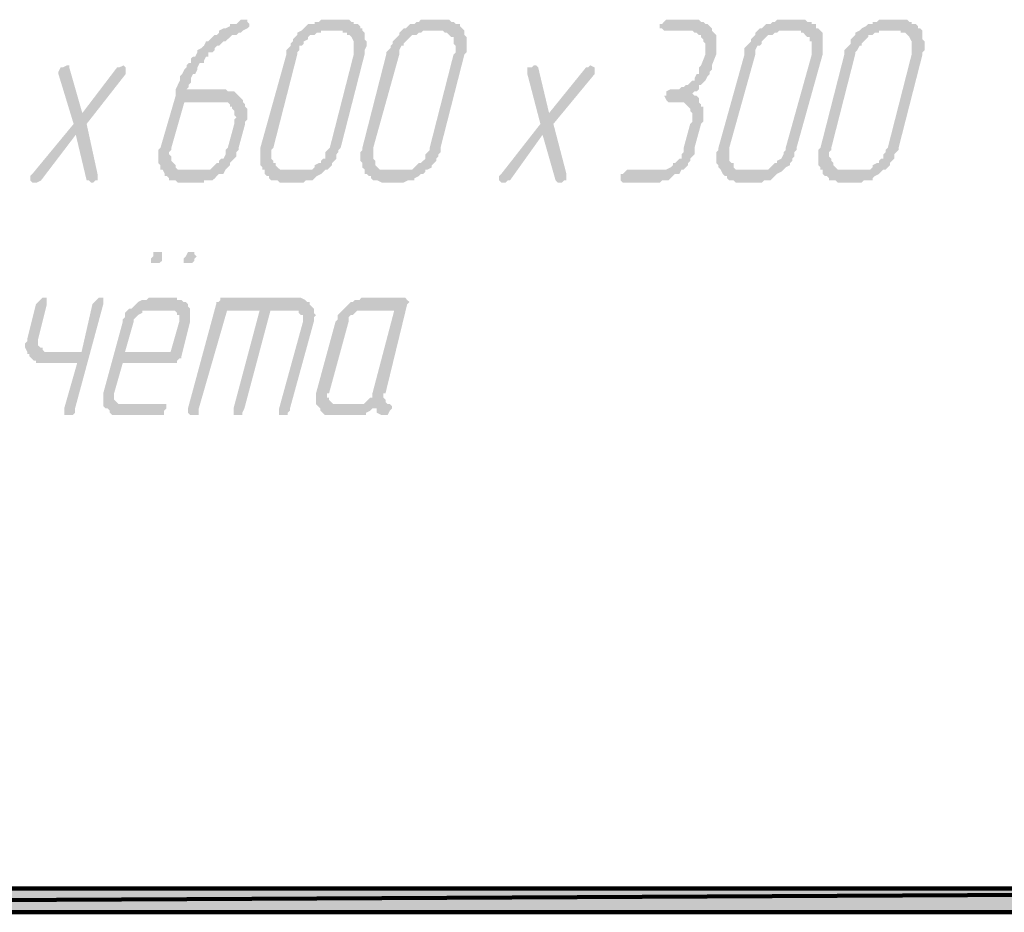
# Model space of a CAD drawing. Header units: metres. Extents: x 703615 to 712205, y 4306166 to 4311183.
# Tile 11 of 256: x 706573 to 706598, y 4306877 to 4306899. Entities that reach past the tile are written whole.
import ezdxf

# ---------------------------------------------------------------- set-up
doc = ezdxf.new("R2010")
doc.units = ezdxf.units.M
doc.header["$LTSCALE"] = 0.5
doc.layers.add('H', color=7, linetype='Continuous', lineweight=100)
doc.layers.add('P', color=250, linetype='Continuous', lineweight=100)

msp = doc.modelspace()

# ---------------------------------------------------------------- hatches: boundary and pattern name
at = {"layer": 'H', "linetype": 'ByBlock'}
for color, points in [(0, [(706577.539, 4306896.958), (706578.345, 4306896.958), (706578.399, 4306896.958), (706578.453, 4306896.958), (706578.56, 4306896.958), (706578.614, 4306896.958), (706578.668, 4306896.905), (706578.668, 4306896.851), (706578.722, 4306896.851), (706578.722, 4306896.797), (706578.775, 4306896.743), (706578.775, 4306896.69), (706578.775, 4306896.636), (706578.829, 4306896.582), (706578.775, 4306896.528), (706578.775, 4306896.474), (706578.775, 4306896.421), (706578.614, 4306895.829), (706578.56, 4306895.775), (706578.56, 4306895.722), (706578.56, 4306895.668), (706578.507, 4306895.56), (706578.453, 4306895.56), (706578.399, 4306895.507), (706578.399, 4306895.453), (706578.345, 4306895.453), (706578.292, 4306895.399), (706578.238, 4306895.345), (706578.184, 4306895.292), (706578.13, 4306895.292), (706578.076, 4306895.292), (706578.023, 4306895.292), (706577.969, 4306895.292), (706577.861, 4306895.292), (706577.593, 4306895.292), (706577.485, 4306895.292), (706577.431, 4306895.292), (706577.377, 4306895.292), (706577.324, 4306895.345), (706577.324, 4306895.399), (706577.27, 4306895.453), (706577.216, 4306895.507), (706577.216, 4306895.56), (706577.216, 4306895.614), (706577.162, 4306895.668), (706577.162, 4306895.722), (706577.216, 4306895.775), (706577.216, 4306895.829), (706577.539, 4306896.958), (706577.324, 4306897.12), (706576.947, 4306895.829), (706576.894, 4306895.775), (706576.894, 4306895.722), (706576.894, 4306895.668), (706576.894, 4306895.56), (706576.894, 4306895.507), (706576.894, 4306895.453), (706576.947, 4306895.399), (706576.947, 4306895.345), (706576.947, 4306895.292), (706577.001, 4306895.292), (706577.055, 4306895.184), (706577.055, 4306895.13), (706577.109, 4306895.13), (706577.162, 4306895.076), (706577.162, 4306895.023), (706577.216, 4306895.023), (706577.324, 4306895.023), (706577.377, 4306894.969), (706577.431, 4306894.969), (706577.485, 4306894.969), (706577.539, 4306894.969), (706577.808, 4306894.969), (706577.861, 4306894.969), (706577.915, 4306894.969), (706578.023, 4306894.969), (706578.023, 4306895.023), (706578.13, 4306895.023), (706578.238, 4306895.023), (706578.292, 4306895.076), (706578.345, 4306895.13), (706578.399, 4306895.184), (706578.507, 4306895.184), (706578.56, 4306895.292), (706578.614, 4306895.345), (706578.668, 4306895.399), (706578.668, 4306895.453), (706578.722, 4306895.507), (706578.775, 4306895.56), (706578.829, 4306895.614), (706578.829, 4306895.668), (706578.829, 4306895.722), (706578.883, 4306895.775), (706578.883, 4306895.829), (706579.044, 4306896.421), (706579.044, 4306896.474), (706579.098, 4306896.528), (706579.098, 4306896.582), (706579.098, 4306896.636), (706579.098, 4306896.69), (706579.098, 4306896.743), (706579.098, 4306896.797), (706579.044, 4306896.851), (706579.044, 4306896.905), (706578.991, 4306896.958), (706578.991, 4306897.012), (706578.937, 4306897.066), (706578.883, 4306897.12), (706578.829, 4306897.173), (706578.775, 4306897.227), (706578.722, 4306897.227), (706578.668, 4306897.227), (706578.614, 4306897.227), (706578.56, 4306897.281), (706578.507, 4306897.281), (706578.399, 4306897.281), (706577.593, 4306897.281), (706577.646, 4306897.335), (706577.646, 4306897.388), (706577.7, 4306897.442), (706577.7, 4306897.496), (706577.7, 4306897.55), (706577.754, 4306897.657), (706577.808, 4306897.657), (706577.861, 4306897.765), (706577.861, 4306897.819), (706577.915, 4306897.926), (706578.023, 4306897.926), (706578.023, 4306897.98), (706578.076, 4306898.087), (706578.13, 4306898.087), (706578.13, 4306898.195), (706578.238, 4306898.195), (706578.292, 4306898.249), (706578.292, 4306898.303), (706578.345, 4306898.356), (706578.399, 4306898.356), (706578.453, 4306898.41), (706578.507, 4306898.464), (706578.56, 4306898.464), (706578.614, 4306898.518), (706578.668, 4306898.571), (706578.722, 4306898.625), (706578.775, 4306898.625), (706578.829, 4306898.625), (706578.883, 4306898.679), (706578.937, 4306898.679), (706578.991, 4306898.733), (706579.098, 4306898.786), (706579.152, 4306898.84), (706579.152, 4306898.894), (706579.098, 4306898.948), (706579.098, 4306899.002), (706579.044, 4306899.002), (706578.991, 4306899.002), (706578.937, 4306899.002), (706578.883, 4306898.948), (706578.829, 4306898.894), (706578.775, 4306898.894), (706578.668, 4306898.894), (706578.668, 4306898.84), (706578.56, 4306898.786), (706578.507, 4306898.786), (706578.399, 4306898.733), (706578.399, 4306898.679), (706578.345, 4306898.625), (706578.292, 4306898.625), (706578.238, 4306898.571), (706578.184, 4306898.518), (706578.13, 4306898.464), (706578.076, 4306898.464), (706578.023, 4306898.356), (706577.969, 4306898.303), (706577.861, 4306898.249), (706577.861, 4306898.195), (706577.808, 4306898.087), (706577.754, 4306898.087), (706577.7, 4306898.034), (706577.7, 4306897.926), (706577.646, 4306897.926), (706577.593, 4306897.872), (706577.593, 4306897.819), (706577.539, 4306897.765), (706577.485, 4306897.657), (706577.431, 4306897.604), (706577.431, 4306897.496), (706577.377, 4306897.388), (706577.324, 4306897.281), (706577.324, 4306897.227), (706577.324, 4306897.173), (706577.324, 4306897.12)]), (0, [(706581.41, 4306895.829), (706582.002, 4306898.141), (706582.002, 4306898.195), (706582.002, 4306898.249), (706582.055, 4306898.356), (706582.055, 4306898.41), (706582.055, 4306898.464), (706582.002, 4306898.518), (706582.002, 4306898.571), (706582.002, 4306898.625), (706582.002, 4306898.679), (706581.948, 4306898.733), (706581.948, 4306898.786), (706581.894, 4306898.786), (706581.894, 4306898.84), (706581.84, 4306898.894), (706581.786, 4306898.894), (706581.733, 4306898.894), (706581.733, 4306898.948), (706581.679, 4306898.948), (706581.625, 4306899.002), (706581.571, 4306899.002), (706581.518, 4306899.002), (706581.464, 4306899.002), (706581.41, 4306899.002), (706581.141, 4306899.002), (706581.034, 4306899.002), (706580.926, 4306899.002), (706580.872, 4306898.948), (706580.765, 4306898.948), (706580.765, 4306898.894), (706580.657, 4306898.894), (706580.604, 4306898.894), (706580.55, 4306898.84), (706580.496, 4306898.786), (706580.442, 4306898.733), (706580.335, 4306898.679), (706580.335, 4306898.625), (706580.281, 4306898.571), (706580.227, 4306898.518), (706580.227, 4306898.464), (706580.173, 4306898.41), (706580.173, 4306898.356), (706580.12, 4306898.303), (706580.066, 4306898.249), (706580.066, 4306898.195), (706580.066, 4306898.141), (706579.421, 4306895.829), (706579.421, 4306895.775), (706579.421, 4306895.722), (706579.421, 4306895.668), (706579.421, 4306895.56), (706579.421, 4306895.507), (706579.421, 4306895.453), (706579.421, 4306895.399), (706579.474, 4306895.345), (706579.474, 4306895.292), (706579.528, 4306895.292), (706579.528, 4306895.184), (706579.582, 4306895.13), (706579.636, 4306895.13), (706579.636, 4306895.076), (706579.69, 4306895.023), (706579.743, 4306895.023), (706579.797, 4306895.023), (706579.851, 4306895.023), (706579.905, 4306894.969), (706579.958, 4306894.969), (706580.012, 4306894.969), (706580.066, 4306894.969), (706580.335, 4306894.969), (706580.388, 4306894.969), (706580.442, 4306894.969), (706580.496, 4306894.969), (706580.55, 4306895.023), (706580.604, 4306895.023), (706580.657, 4306895.023), (706580.711, 4306895.023), (706580.765, 4306895.076), (706580.819, 4306895.13), (706580.926, 4306895.184), (706580.98, 4306895.238), (706581.034, 4306895.292), (706581.087, 4306895.292), (706581.141, 4306895.345), (706581.195, 4306895.399), (706581.195, 4306895.453), (706581.249, 4306895.507), (706581.303, 4306895.56), (706581.303, 4306895.614), (706581.303, 4306895.668), (706581.356, 4306895.722), (706581.356, 4306895.775), (706581.41, 4306895.829), (706581.141, 4306895.829), (706581.087, 4306895.775), (706581.034, 4306895.722), (706581.034, 4306895.668), (706581.034, 4306895.56), (706580.98, 4306895.56), (706580.926, 4306895.507), (706580.926, 4306895.453), (706580.872, 4306895.453), (706580.765, 4306895.399), (706580.765, 4306895.345), (706580.711, 4306895.292), (706580.604, 4306895.292), (706580.496, 4306895.292), (706580.388, 4306895.292), (706580.12, 4306895.292), (706580.066, 4306895.292), (706580.012, 4306895.292), (706579.958, 4306895.292), (706579.905, 4306895.292), (706579.851, 4306895.345), (706579.797, 4306895.399), (706579.797, 4306895.453), (706579.743, 4306895.453), (706579.743, 4306895.507), (706579.69, 4306895.56), (706579.69, 4306895.614), (706579.69, 4306895.668), (706579.69, 4306895.722), (706579.69, 4306895.775), (706579.743, 4306895.829), (706580.335, 4306898.141), (706580.335, 4306898.195), (706580.388, 4306898.249), (706580.388, 4306898.356), (706580.442, 4306898.356), (706580.496, 4306898.41), (706580.496, 4306898.464), (706580.604, 4306898.518), (706580.604, 4306898.571), (706580.657, 4306898.625), (706580.711, 4306898.625), (706580.765, 4306898.625), (706580.819, 4306898.679), (706580.926, 4306898.679), (706580.926, 4306898.733), (706581.034, 4306898.733), (706581.303, 4306898.733), (706581.41, 4306898.733), (706581.464, 4306898.733), (706581.464, 4306898.679), (706581.518, 4306898.679), (706581.571, 4306898.679), (706581.571, 4306898.625), (706581.625, 4306898.625), (706581.679, 4306898.571), (706581.733, 4306898.464), (706581.733, 4306898.41), (706581.733, 4306898.356), (706581.733, 4306898.303), (706581.733, 4306898.249), (706581.733, 4306898.195), (706581.733, 4306898.141), (706581.141, 4306895.829)]), (0, [(706583.883, 4306895.829), (706584.475, 4306898.141), (706584.529, 4306898.195), (706584.529, 4306898.249), (706584.529, 4306898.356), (706584.529, 4306898.41), (706584.529, 4306898.464), (706584.529, 4306898.518), (706584.529, 4306898.571), (706584.475, 4306898.625), (706584.475, 4306898.679), (706584.475, 4306898.733), (706584.421, 4306898.786), (706584.367, 4306898.84), (706584.367, 4306898.894), (706584.314, 4306898.894), (706584.26, 4306898.894), (706584.206, 4306898.948), (706584.152, 4306898.948), (706584.098, 4306899.002), (706584.045, 4306899.002), (706583.937, 4306899.002), (706583.668, 4306899.002), (706583.561, 4306899.002), (706583.507, 4306899.002), (706583.453, 4306899.002), (706583.399, 4306899.002), (706583.346, 4306898.948), (706583.292, 4306898.948), (706583.238, 4306898.894), (706583.184, 4306898.894), (706583.131, 4306898.894), (706583.077, 4306898.84), (706583.023, 4306898.786), (706582.969, 4306898.786), (706582.916, 4306898.733), (706582.862, 4306898.679), (706582.862, 4306898.625), (706582.808, 4306898.571), (706582.754, 4306898.518), (706582.7, 4306898.464), (706582.7, 4306898.41), (706582.647, 4306898.356), (706582.647, 4306898.303), (706582.593, 4306898.249), (706582.539, 4306898.195), (706582.539, 4306898.141), (706581.948, 4306895.829), (706581.948, 4306895.775), (706581.894, 4306895.722), (706581.894, 4306895.668), (706581.894, 4306895.56), (706581.894, 4306895.507), (706581.948, 4306895.453), (706581.948, 4306895.399), (706581.948, 4306895.345), (706582.002, 4306895.292), (706582.002, 4306895.184), (706582.055, 4306895.184), (706582.109, 4306895.13), (706582.163, 4306895.13), (706582.163, 4306895.076), (706582.217, 4306895.023), (706582.27, 4306895.023), (706582.324, 4306895.023), (706582.432, 4306894.969), (706582.485, 4306894.969), (706582.539, 4306894.969), (706582.862, 4306894.969), (706582.969, 4306894.969), (706583.077, 4306895.023), (706583.131, 4306895.023), (706583.184, 4306895.023), (706583.238, 4306895.023), (706583.238, 4306895.076), (706583.346, 4306895.13), (706583.399, 4306895.184), (706583.453, 4306895.184), (706583.507, 4306895.238), (706583.507, 4306895.292), (706583.561, 4306895.292), (706583.668, 4306895.345), (706583.668, 4306895.399), (706583.722, 4306895.453), (706583.776, 4306895.507), (706583.776, 4306895.56), (706583.83, 4306895.614), (706583.83, 4306895.668), (706583.883, 4306895.722), (706583.883, 4306895.775), (706583.883, 4306895.829), (706583.615, 4306895.829), (706583.615, 4306895.775), (706583.561, 4306895.722), (706583.507, 4306895.668), (706583.507, 4306895.56), (706583.453, 4306895.507), (706583.399, 4306895.453), (706583.346, 4306895.453), (706583.292, 4306895.399), (706583.238, 4306895.345), (706583.184, 4306895.292), (706583.131, 4306895.292), (706583.077, 4306895.292), (706583.023, 4306895.292), (706582.969, 4306895.292), (706582.916, 4306895.292), (706582.647, 4306895.292), (706582.539, 4306895.292), (706582.432, 4306895.292), (706582.378, 4306895.292), (706582.324, 4306895.345), (706582.27, 4306895.399), (706582.27, 4306895.453), (706582.27, 4306895.507), (706582.217, 4306895.56), (706582.217, 4306895.614), (706582.217, 4306895.668), (706582.217, 4306895.722), (706582.217, 4306895.775), (706582.217, 4306895.829), (706582.862, 4306898.141), (706582.862, 4306898.195), (706582.862, 4306898.249), (706582.916, 4306898.356), (706582.969, 4306898.356), (706582.969, 4306898.41), (706583.023, 4306898.464), (706583.077, 4306898.518), (706583.131, 4306898.571), (706583.184, 4306898.625), (706583.238, 4306898.625), (706583.292, 4306898.625), (706583.346, 4306898.679), (706583.399, 4306898.679), (706583.453, 4306898.733), (706583.507, 4306898.733), (706583.561, 4306898.733), (706583.83, 4306898.733), (706583.883, 4306898.733), (706583.937, 4306898.733), (706583.991, 4306898.679), (706584.045, 4306898.679), (706584.098, 4306898.625), (706584.152, 4306898.571), (706584.206, 4306898.571), (706584.206, 4306898.464), (706584.206, 4306898.41), (706584.26, 4306898.356), (706584.26, 4306898.303), (706584.26, 4306898.249), (706584.26, 4306898.195), (706584.206, 4306898.141), (706583.615, 4306895.829)]), (0, [(706590.12, 4306897.173), (706590.174, 4306897.227), (706590.228, 4306897.227), (706590.282, 4306897.281), (706590.282, 4306897.388), (706590.336, 4306897.388), (706590.389, 4306897.442), (706590.443, 4306897.496), (706590.497, 4306897.604), (706590.551, 4306897.657), (706590.551, 4306897.711), (706590.604, 4306897.765), (706590.604, 4306897.819), (706590.604, 4306897.872), (706590.712, 4306898.141), (706590.712, 4306898.195), (706590.712, 4306898.249), (706590.712, 4306898.356), (706590.712, 4306898.41), (706590.712, 4306898.464), (706590.712, 4306898.518), (706590.712, 4306898.571), (706590.712, 4306898.625), (706590.658, 4306898.679), (706590.604, 4306898.733), (706590.604, 4306898.786), (706590.551, 4306898.84), (706590.497, 4306898.894), (706590.443, 4306898.894), (706590.389, 4306898.948), (706590.336, 4306898.948), (706590.282, 4306899.002), (706590.228, 4306899.002), (706590.174, 4306899.002), (706590.067, 4306899.002), (706589.529, 4306899.002), (706589.475, 4306899.002), (706589.421, 4306898.948), (706589.368, 4306898.894), (706589.314, 4306898.894), (706589.314, 4306898.786), (706589.368, 4306898.786), (706589.421, 4306898.733), (706589.475, 4306898.733), (706590.013, 4306898.733), (706590.067, 4306898.733), (706590.12, 4306898.733), (706590.174, 4306898.679), (706590.228, 4306898.679), (706590.282, 4306898.625), (706590.336, 4306898.625), (706590.336, 4306898.571), (706590.389, 4306898.518), (706590.389, 4306898.464), (706590.443, 4306898.41), (706590.443, 4306898.356), (706590.443, 4306898.249), (706590.443, 4306898.195), (706590.443, 4306898.141), (706590.336, 4306897.872), (706590.282, 4306897.819), (706590.282, 4306897.711), (706590.282, 4306897.657), (706590.228, 4306897.657), (706590.174, 4306897.55), (706590.174, 4306897.496), (706590.12, 4306897.496), (706590.067, 4306897.442), (706590.013, 4306897.388), (706589.959, 4306897.388), (706589.905, 4306897.335), (706589.852, 4306897.335), (706589.798, 4306897.281), (706589.744, 4306897.281), (706589.69, 4306897.281), (706589.637, 4306897.281), (706589.583, 4306897.281), (706589.475, 4306897.227), (706589.475, 4306897.173), (706589.475, 4306897.12), (706589.421, 4306897.12), (706589.475, 4306897.012), (706589.529, 4306896.958), (706589.69, 4306896.958), (706589.744, 4306896.958), (706589.798, 4306896.958), (706589.852, 4306896.958), (706589.905, 4306896.958), (706589.959, 4306896.905), (706590.013, 4306896.851), (706590.067, 4306896.797), (706590.067, 4306896.743), (706590.12, 4306896.69), (706590.12, 4306896.636), (706590.12, 4306896.582), (706590.12, 4306896.528), (706590.12, 4306896.474), (706590.067, 4306896.421), (706589.905, 4306895.829), (706589.905, 4306895.775), (706589.905, 4306895.722), (706589.852, 4306895.668), (706589.852, 4306895.56), (706589.798, 4306895.56), (706589.744, 4306895.507), (706589.69, 4306895.453), (706589.637, 4306895.453), (706589.637, 4306895.399), (706589.583, 4306895.345), (706589.475, 4306895.292), (706589.368, 4306895.292), (706589.314, 4306895.292), (706589.26, 4306895.292), (706589.206, 4306895.292), (706588.507, 4306895.292), (706588.454, 4306895.238), (706588.4, 4306895.184), (706588.346, 4306895.184), (706588.346, 4306895.13), (706588.346, 4306895.023), (706588.4, 4306894.969), (706588.454, 4306894.969), (706589.153, 4306894.969), (706589.206, 4306894.969), (706589.26, 4306894.969), (706589.314, 4306894.969), (706589.368, 4306895.023), (706589.421, 4306895.023), (706589.475, 4306895.023), (706589.529, 4306895.023), (706589.583, 4306895.076), (706589.637, 4306895.13), (706589.69, 4306895.184), (706589.744, 4306895.184), (706589.798, 4306895.184), (706589.852, 4306895.292), (706589.905, 4306895.292), (706589.959, 4306895.345), (706590.013, 4306895.399), (706590.013, 4306895.453), (706590.067, 4306895.507), (706590.067, 4306895.56), (706590.12, 4306895.614), (706590.174, 4306895.668), (706590.174, 4306895.722), (706590.174, 4306895.775), (706590.174, 4306895.829), (706590.336, 4306896.421), (706590.389, 4306896.474), (706590.389, 4306896.528), (706590.389, 4306896.582), (706590.389, 4306896.636), (706590.389, 4306896.69), (706590.389, 4306896.743), (706590.389, 4306896.797), (706590.389, 4306896.851), (706590.336, 4306896.851), (706590.336, 4306896.905), (706590.282, 4306896.958), (706590.282, 4306897.012), (706590.282, 4306897.066), (706590.228, 4306897.12), (706590.174, 4306897.12)]), (0, [(706592.701, 4306895.829), (706593.347, 4306898.141), (706593.347, 4306898.195), (706593.347, 4306898.249), (706593.347, 4306898.356), (706593.347, 4306898.41), (706593.347, 4306898.464), (706593.347, 4306898.518), (706593.347, 4306898.571), (706593.347, 4306898.625), (706593.347, 4306898.679), (706593.293, 4306898.733), (706593.239, 4306898.786), (706593.185, 4306898.786), (706593.185, 4306898.84), (706593.185, 4306898.894), (706593.131, 4306898.894), (706593.078, 4306898.894), (706593.078, 4306898.948), (706592.97, 4306898.948), (706592.916, 4306899.002), (706592.809, 4306899.002), (706592.755, 4306899.002), (706592.432, 4306899.002), (706592.379, 4306899.002), (706592.325, 4306899.002), (706592.271, 4306899.002), (706592.217, 4306899.002), (706592.164, 4306898.948), (706592.11, 4306898.948), (706592.056, 4306898.894), (706592.002, 4306898.894), (706591.949, 4306898.894), (706591.895, 4306898.84), (706591.841, 4306898.786), (706591.787, 4306898.786), (706591.733, 4306898.733), (706591.68, 4306898.679), (706591.68, 4306898.625), (706591.626, 4306898.571), (706591.572, 4306898.518), (706591.572, 4306898.464), (706591.518, 4306898.41), (706591.465, 4306898.356), (706591.411, 4306898.303), (706591.411, 4306898.249), (706591.411, 4306898.195), (706591.411, 4306898.141), (706590.766, 4306895.829), (706590.766, 4306895.775), (706590.712, 4306895.722), (706590.712, 4306895.668), (706590.712, 4306895.56), (706590.712, 4306895.507), (706590.712, 4306895.453), (706590.766, 4306895.399), (706590.766, 4306895.345), (706590.819, 4306895.292), (706590.873, 4306895.184), (706590.927, 4306895.13), (706590.981, 4306895.13), (706590.981, 4306895.076), (706591.034, 4306895.023), (706591.088, 4306895.023), (706591.142, 4306895.023), (706591.196, 4306894.969), (706591.25, 4306894.969), (706591.303, 4306894.969), (706591.357, 4306894.969), (706591.68, 4306894.969), (706591.787, 4306894.969), (706591.841, 4306894.969), (706591.895, 4306895.023), (706591.949, 4306895.023), (706592.056, 4306895.023), (706592.11, 4306895.076), (706592.164, 4306895.13), (706592.217, 4306895.184), (706592.325, 4306895.238), (706592.379, 4306895.292), (706592.432, 4306895.345), (706592.54, 4306895.399), (706592.54, 4306895.453), (706592.594, 4306895.507), (706592.594, 4306895.56), (706592.648, 4306895.614), (706592.648, 4306895.668), (706592.648, 4306895.722), (706592.701, 4306895.775), (706592.701, 4306895.829), (706592.432, 4306895.829), (706592.432, 4306895.775), (706592.379, 4306895.722), (706592.379, 4306895.668), (706592.325, 4306895.56), (706592.217, 4306895.507), (706592.217, 4306895.453), (706592.164, 4306895.453), (706592.11, 4306895.399), (706592.056, 4306895.345), (706592.002, 4306895.292), (706591.949, 4306895.292), (706591.895, 4306895.292), (706591.841, 4306895.292), (706591.787, 4306895.292), (706591.733, 4306895.292), (706591.411, 4306895.292), (706591.357, 4306895.292), (706591.25, 4306895.292), (706591.196, 4306895.292), (706591.142, 4306895.345), (706591.142, 4306895.399), (706591.142, 4306895.453), (706591.088, 4306895.453), (706591.034, 4306895.507), (706591.034, 4306895.56), (706591.034, 4306895.614), (706591.034, 4306895.668), (706591.034, 4306895.722), (706591.034, 4306895.775), (706591.034, 4306895.829), (706591.68, 4306898.141), (706591.68, 4306898.195), (706591.68, 4306898.249), (706591.733, 4306898.356), (706591.787, 4306898.356), (706591.841, 4306898.41), (706591.841, 4306898.464), (706591.895, 4306898.518), (706591.949, 4306898.571), (706592.002, 4306898.625), (706592.056, 4306898.625), (706592.11, 4306898.625), (706592.164, 4306898.679), (706592.217, 4306898.679), (706592.271, 4306898.733), (706592.325, 4306898.733), (706592.379, 4306898.733), (706592.648, 4306898.733), (706592.701, 4306898.733), (706592.809, 4306898.733), (706592.809, 4306898.679), (706592.863, 4306898.679), (706592.916, 4306898.625), (706592.97, 4306898.571), (706593.024, 4306898.571), (706593.024, 4306898.464), (706593.078, 4306898.464), (706593.078, 4306898.41), (706593.078, 4306898.356), (706593.078, 4306898.303), (706593.078, 4306898.249), (706593.078, 4306898.195), (706593.078, 4306898.141), (706592.432, 4306895.829)]), (0, [(706595.228, 4306895.829), (706595.82, 4306898.141), (706595.82, 4306898.195), (706595.874, 4306898.249), (706595.874, 4306898.356), (706595.874, 4306898.41), (706595.874, 4306898.464), (706595.82, 4306898.518), (706595.82, 4306898.571), (706595.82, 4306898.625), (706595.82, 4306898.679), (706595.82, 4306898.733), (706595.766, 4306898.786), (706595.712, 4306898.786), (706595.712, 4306898.84), (706595.659, 4306898.894), (706595.605, 4306898.894), (706595.551, 4306898.894), (706595.551, 4306898.948), (706595.497, 4306898.948), (706595.443, 4306899.002), (706595.39, 4306899.002), (706595.336, 4306899.002), (706595.282, 4306899.002), (706595.228, 4306899.002), (706594.96, 4306899.002), (706594.906, 4306899.002), (706594.852, 4306899.002), (706594.798, 4306899.002), (706594.744, 4306899.002), (706594.691, 4306898.948), (706594.583, 4306898.948), (706594.583, 4306898.894), (706594.476, 4306898.894), (706594.422, 4306898.84), (706594.314, 4306898.786), (706594.261, 4306898.733), (706594.153, 4306898.679), (706594.153, 4306898.625), (706594.099, 4306898.571), (706594.045, 4306898.518), (706594.045, 4306898.464), (706594.045, 4306898.41), (706593.992, 4306898.356), (706593.938, 4306898.303), (706593.884, 4306898.249), (706593.884, 4306898.195), (706593.884, 4306898.141), (706593.293, 4306895.829), (706593.239, 4306895.775), (706593.239, 4306895.722), (706593.239, 4306895.668), (706593.239, 4306895.56), (706593.239, 4306895.507), (706593.239, 4306895.453), (706593.239, 4306895.399), (706593.293, 4306895.345), (706593.293, 4306895.292), (706593.347, 4306895.292), (706593.347, 4306895.184), (706593.4, 4306895.13), (706593.454, 4306895.13), (706593.508, 4306895.076), (706593.508, 4306895.023), (706593.562, 4306895.023), (706593.615, 4306895.023), (706593.669, 4306895.023), (706593.723, 4306894.969), (706593.777, 4306894.969), (706593.83, 4306894.969), (706593.884, 4306894.969), (706594.153, 4306894.969), (706594.207, 4306894.969), (706594.261, 4306894.969), (706594.314, 4306894.969), (706594.368, 4306895.023), (706594.476, 4306895.023), (706594.583, 4306895.023), (706594.583, 4306895.076), (706594.637, 4306895.13), (706594.744, 4306895.184), (706594.798, 4306895.238), (706594.852, 4306895.292), (706594.906, 4306895.292), (706594.96, 4306895.345), (706595.013, 4306895.399), (706595.013, 4306895.453), (706595.067, 4306895.507), (706595.121, 4306895.56), (706595.121, 4306895.614), (706595.121, 4306895.668), (706595.175, 4306895.722), (706595.228, 4306895.775), (706595.228, 4306895.829), (706594.96, 4306895.829), (706594.906, 4306895.775), (706594.906, 4306895.722), (706594.852, 4306895.668), (706594.852, 4306895.56), (706594.798, 4306895.56), (706594.744, 4306895.507), (706594.744, 4306895.453), (706594.691, 4306895.453), (706594.583, 4306895.399), (706594.583, 4306895.345), (706594.529, 4306895.292), (706594.476, 4306895.292), (706594.422, 4306895.292), (706594.314, 4306895.292), (706594.207, 4306895.292), (706593.938, 4306895.292), (706593.884, 4306895.292), (706593.83, 4306895.292), (706593.777, 4306895.292), (706593.723, 4306895.292), (706593.669, 4306895.345), (706593.615, 4306895.399), (706593.615, 4306895.453), (706593.562, 4306895.507), (706593.562, 4306895.56), (706593.508, 4306895.614), (706593.508, 4306895.668), (706593.508, 4306895.722), (706593.562, 4306895.775), (706593.562, 4306895.829), (706594.153, 4306898.141), (706594.153, 4306898.195), (706594.207, 4306898.249), (706594.261, 4306898.356), (706594.314, 4306898.356), (706594.314, 4306898.41), (706594.368, 4306898.464), (706594.422, 4306898.518), (706594.476, 4306898.571), (706594.476, 4306898.625), (706594.583, 4306898.625), (706594.637, 4306898.679), (706594.744, 4306898.679), (706594.744, 4306898.733), (706594.852, 4306898.733), (706595.121, 4306898.733), (706595.228, 4306898.733), (706595.282, 4306898.733), (706595.282, 4306898.679), (706595.39, 4306898.679), (706595.443, 4306898.625), (706595.497, 4306898.571), (706595.551, 4306898.464), (706595.551, 4306898.41), (706595.551, 4306898.356), (706595.551, 4306898.303), (706595.551, 4306898.249), (706595.551, 4306898.195), (706595.551, 4306898.141), (706594.96, 4306895.829)]), (0, [(706575.119, 4306896.421), (706576.087, 4306897.657), (706576.087, 4306897.711), (706576.087, 4306897.765), (706576.087, 4306897.819), (706576.033, 4306897.872), (706575.926, 4306897.819), (706575.872, 4306897.819), (706575.012, 4306896.69), (706574.689, 4306897.819), (706574.689, 4306897.872), (706574.635, 4306897.872), (706574.528, 4306897.819), (706574.474, 4306897.819), (706574.42, 4306897.711), (706574.42, 4306897.657), (706574.797, 4306896.421), (706573.775, 4306895.184), (706573.721, 4306895.13), (706573.721, 4306895.023), (706573.775, 4306894.969), (706573.829, 4306894.969), (706573.883, 4306894.969), (706573.99, 4306895.023), (706574.85, 4306896.152), (706575.119, 4306895.023), (706575.173, 4306895.023), (706575.227, 4306894.969), (706575.281, 4306894.969), (706575.334, 4306895.023), (706575.388, 4306895.023), (706575.388, 4306895.13), (706575.388, 4306895.184)]), (0, [(706586.679, 4306896.421), (706587.701, 4306897.657), (706587.701, 4306897.711), (706587.701, 4306897.765), (706587.701, 4306897.819), (706587.593, 4306897.872), (706587.54, 4306897.819), (706587.486, 4306897.819), (706586.572, 4306896.69), (706586.303, 4306897.819), (706586.249, 4306897.872), (706586.195, 4306897.872), (706586.142, 4306897.819), (706586.034, 4306897.819), (706586.034, 4306897.711), (706586.034, 4306897.657), (706586.357, 4306896.421), (706585.389, 4306895.184), (706585.335, 4306895.13), (706585.335, 4306895.023), (706585.389, 4306894.969), (706585.443, 4306894.969), (706585.496, 4306894.969), (706585.55, 4306895.023), (706585.604, 4306895.023), (706586.41, 4306896.152), (706586.733, 4306895.023), (706586.787, 4306894.969), (706586.841, 4306894.969), (706586.894, 4306894.969), (706586.948, 4306895.023), (706587.002, 4306895.023), (706587.002, 4306895.13), (706587.002, 4306895.184)]), (0, [(706576.069, 4306890.775), (706576.284, 4306891.528), (706576.284, 4306891.582), (706576.338, 4306891.635), (706576.391, 4306891.689), (706576.499, 4306891.743), (706576.499, 4306891.797), (706576.606, 4306891.797), (706576.66, 4306891.797), (706577.198, 4306891.797), (706577.252, 4306891.797), (706577.305, 4306891.797), (706577.359, 4306891.743), (706577.359, 4306891.689), (706577.413, 4306891.689), (706577.413, 4306891.635), (706577.413, 4306891.582), (706577.413, 4306891.528), (706577.198, 4306890.775), (706576.069, 4306890.775), (706576.015, 4306890.506), (706577.252, 4306890.506), (706577.359, 4306890.506), (706577.359, 4306890.56), (706577.413, 4306890.614), (706577.467, 4306890.614), (706577.467, 4306890.668), (706577.682, 4306891.528), (706577.682, 4306891.582), (706577.682, 4306891.635), (706577.682, 4306891.689), (706577.682, 4306891.743), (706577.682, 4306891.797), (706577.682, 4306891.85), (706577.628, 4306891.904), (706577.628, 4306891.958), (706577.574, 4306892.012), (706577.52, 4306892.012), (706577.467, 4306892.065), (706577.359, 4306892.065), (706577.359, 4306892.119), (706577.252, 4306892.119), (706576.714, 4306892.119), (706576.66, 4306892.119), (706576.606, 4306892.065), (706576.499, 4306892.065), (706576.391, 4306892.012), (706576.338, 4306891.958), (706576.284, 4306891.904), (706576.23, 4306891.85), (706576.176, 4306891.85), (706576.122, 4306891.797), (706576.069, 4306891.743), (706576.069, 4306891.689), (706576.069, 4306891.635), (706576.015, 4306891.582), (706576.015, 4306891.528), (706575.531, 4306889.753), (706575.531, 4306889.646), (706575.531, 4306889.538), (706575.531, 4306889.485), (706575.531, 4306889.431), (706575.585, 4306889.377), (706575.639, 4306889.377), (706575.692, 4306889.323), (706575.692, 4306889.27), (706575.746, 4306889.216), (706575.8, 4306889.216), (706575.907, 4306889.216), (706575.961, 4306889.216), (706576.929, 4306889.216), (706576.983, 4306889.216), (706577.036, 4306889.216), (706577.036, 4306889.323), (706577.09, 4306889.377), (706577.09, 4306889.485), (706577.036, 4306889.485), (706576.983, 4306889.485), (706576.015, 4306889.485), (706575.961, 4306889.485), (706575.907, 4306889.485), (706575.854, 4306889.538), (706575.8, 4306889.592), (706575.8, 4306889.646), (706575.8, 4306889.753), (706576.015, 4306890.506), (706576.069, 4306890.775), (706576.714, 4306893.087), (706576.714, 4306893.033), (706576.714, 4306892.98), (706576.768, 4306892.98), (706576.821, 4306892.98), (706576.875, 4306892.98), (706576.929, 4306892.98), (706576.983, 4306893.033), (706576.983, 4306893.087), (706576.983, 4306893.141), (706576.983, 4306893.195), (706576.983, 4306893.248), (706576.929, 4306893.248), (706576.821, 4306893.248), (706576.768, 4306893.248), (706576.768, 4306893.141), (706576.714, 4306893.087), (706576.069, 4306890.775), (706577.52, 4306893.087), (706577.52, 4306893.033), (706577.52, 4306892.98), (706577.574, 4306892.98), (706577.628, 4306892.98), (706577.682, 4306892.98), (706577.735, 4306892.98), (706577.789, 4306893.033), (706577.789, 4306893.087), (706577.843, 4306893.141), (706577.789, 4306893.195), (706577.789, 4306893.248), (706577.735, 4306893.248), (706577.628, 4306893.248), (706577.574, 4306893.141), (706577.52, 4306893.087)]), (0, [(706574.993, 4306890.775), (706574.133, 4306890.775), (706574.079, 4306890.775), (706574.026, 4306890.829), (706574.026, 4306890.883), (706573.972, 4306890.883), (706573.918, 4306890.936), (706573.918, 4306890.99), (706573.918, 4306891.044), (706573.918, 4306891.098), (706574.133, 4306891.958), (706574.133, 4306892.012), (706574.133, 4306892.065), (706574.133, 4306892.119), (706574.079, 4306892.119), (706574.026, 4306892.119), (706573.972, 4306892.065), (706573.918, 4306892.012), (706573.864, 4306891.958), (706573.649, 4306891.098), (706573.649, 4306891.044), (706573.595, 4306890.99), (706573.595, 4306890.883), (706573.649, 4306890.775), (706573.649, 4306890.721), (706573.703, 4306890.721), (706573.703, 4306890.668), (706573.757, 4306890.614), (706573.81, 4306890.56), (706573.864, 4306890.56), (706573.864, 4306890.506), (706573.972, 4306890.506), (706574.026, 4306890.506), (706574.886, 4306890.506), (706574.563, 4306889.377), (706574.563, 4306889.27), (706574.563, 4306889.216), (706574.617, 4306889.216), (706574.724, 4306889.216), (706574.778, 4306889.216), (706574.832, 4306889.27), (706574.832, 4306889.323), (706574.832, 4306889.377), (706575.531, 4306891.958), (706575.531, 4306892.012), (706575.531, 4306892.065), (706575.531, 4306892.119), (706575.423, 4306892.119), (706575.37, 4306892.065), (706575.316, 4306892.012), (706575.262, 4306891.958)]), (0, [(706579.402, 4306891.797), (706578.757, 4306889.377), (706578.757, 4306889.27), (706578.757, 4306889.216), (706578.811, 4306889.216), (706578.865, 4306889.216), (706578.918, 4306889.216), (706578.972, 4306889.216), (706578.972, 4306889.27), (706579.026, 4306889.377), (706579.671, 4306891.797), (706580.263, 4306891.797), (706580.316, 4306891.797), (706580.37, 4306891.797), (706580.37, 4306891.743), (706580.424, 4306891.689), (706580.478, 4306891.689), (706580.478, 4306891.635), (706580.478, 4306891.582), (706580.478, 4306891.528), (706579.886, 4306889.377), (706579.886, 4306889.27), (706579.886, 4306889.216), (706579.94, 4306889.216), (706580.047, 4306889.216), (706580.101, 4306889.216), (706580.101, 4306889.27), (706580.155, 4306889.323), (706580.155, 4306889.377), (706580.746, 4306891.528), (706580.746, 4306891.582), (706580.746, 4306891.635), (706580.8, 4306891.689), (706580.746, 4306891.743), (706580.746, 4306891.797), (706580.746, 4306891.85), (706580.693, 4306891.904), (706580.639, 4306891.958), (706580.639, 4306892.012), (706580.585, 4306892.012), (706580.531, 4306892.065), (706580.424, 4306892.119), (706580.37, 4306892.119), (706578.542, 4306892.119), (706578.434, 4306892.119), (706578.434, 4306892.065), (706578.381, 4306892.012), (706578.327, 4306892.012), (706578.327, 4306891.958), (706577.628, 4306889.377), (706577.628, 4306889.27), (706577.682, 4306889.216), (706577.735, 4306889.216), (706577.789, 4306889.216), (706577.897, 4306889.216), (706577.897, 4306889.27), (706577.897, 4306889.323), (706577.897, 4306889.377), (706578.596, 4306891.797)]), (0, [(706582.198, 4306889.753), (706582.198, 4306889.646), (706582.144, 4306889.646), (706582.091, 4306889.592), (706582.037, 4306889.538), (706581.983, 4306889.485), (706581.929, 4306889.485), (706581.876, 4306889.485), (706581.338, 4306889.485), (706581.23, 4306889.485), (706581.177, 4306889.538), (706581.123, 4306889.592), (706581.123, 4306889.646), (706581.069, 4306889.646), (706581.069, 4306889.753), (706581.123, 4306889.753), (706581.607, 4306891.528), (706581.607, 4306891.582), (706581.607, 4306891.635), (706581.661, 4306891.689), (706581.714, 4306891.689), (706581.768, 4306891.743), (706581.822, 4306891.797), (706581.876, 4306891.797), (706581.929, 4306891.797), (706582.736, 4306891.797), (706582.198, 4306889.753), (706582.575, 4306889.485), (706582.521, 4306889.538), (706582.521, 4306889.592), (706582.467, 4306889.646), (706582.467, 4306889.7), (706582.467, 4306889.753), (706582.521, 4306889.753), (706583.058, 4306891.958), (706583.112, 4306892.012), (706583.058, 4306892.065), (706583.005, 4306892.119), (706582.037, 4306892.119), (706581.929, 4306892.119), (706581.876, 4306892.065), (706581.822, 4306892.065), (706581.768, 4306892.065), (706581.714, 4306892.012), (706581.661, 4306892.012), (706581.607, 4306891.958), (706581.553, 4306891.904), (706581.499, 4306891.85), (706581.445, 4306891.797), (706581.392, 4306891.743), (706581.338, 4306891.689), (706581.338, 4306891.635), (706581.338, 4306891.582), (706581.284, 4306891.528), (706580.8, 4306889.753), (706580.8, 4306889.646), (706580.8, 4306889.538), (706580.8, 4306889.485), (706580.854, 4306889.431), (706580.908, 4306889.377), (706580.908, 4306889.323), (706580.962, 4306889.27), (706581.015, 4306889.216), (706581.069, 4306889.216), (706581.123, 4306889.216), (706581.177, 4306889.216), (706581.23, 4306889.216), (706581.768, 4306889.216), (706581.876, 4306889.216), (706581.929, 4306889.216), (706582.037, 4306889.216), (706582.037, 4306889.27), (706582.144, 4306889.323), (706582.198, 4306889.377), (706582.252, 4306889.377), (706582.306, 4306889.377), (706582.306, 4306889.323), (706582.306, 4306889.27), (706582.413, 4306889.216), (706582.467, 4306889.216), (706582.575, 4306889.216), (706582.628, 4306889.323), (706582.682, 4306889.377), (706582.682, 4306889.431), (706582.628, 4306889.485), (706582.575, 4306889.485)]), (5, [(706631.629, 4306877.494), (706510.544, 4306876.903), (706631.629, 4306876.903), (706631.629, 4306877.494), (706510.544, 4306876.903), (706510.544, 4306877.494)])]:
    msp.add_hatch(color=color, dxfattribs=at).paths.add_polyline_path(points)

# ---------------------------------------------------------------- linework, layer by layer
at = {"layer": 'P', "color": 5, "linetype": 'ByBlock'}
for p, q in [((706631.629, 4306877.494, 321.544), (706510.544, 4306876.903, 321.544)), ((706631.629, 4306877.494, 321.544), (706510.544, 4306876.903, 321.544)), ((706510.544, 4306877.494, 321.544), (706631.629, 4306877.494, 321.544)), ((706510.544, 4306876.903, 321.544), (706631.629, 4306876.903, 321.544))]:
    msp.add_line(p, q, dxfattribs=at)

doc.saveas('drawing.dxf')
